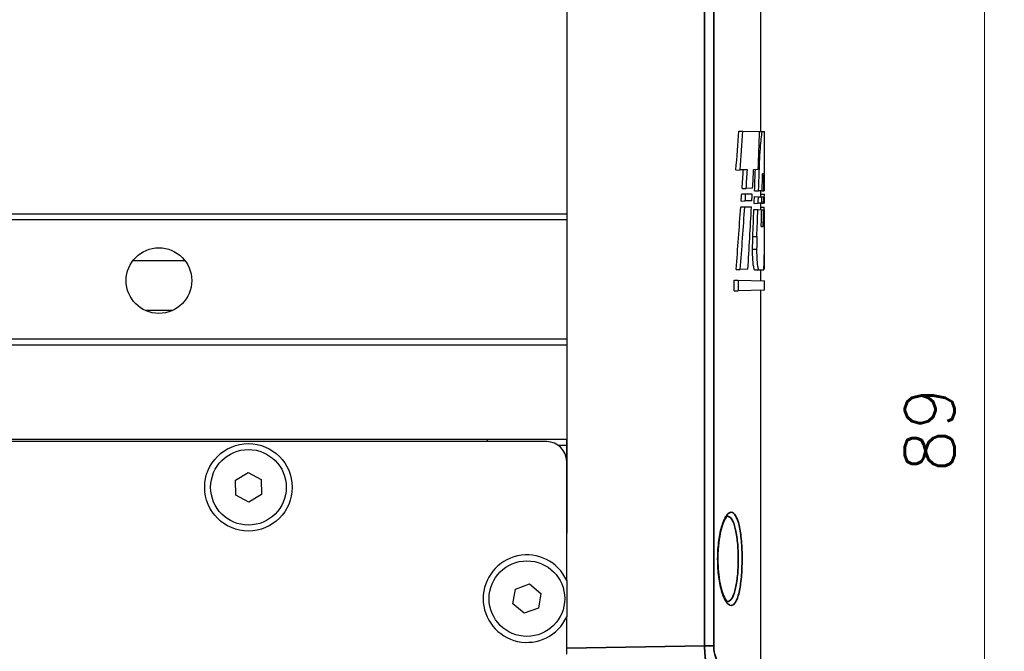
# Model space of a CAD drawing. Header units: millimetres. Extents: x 399 to 6076, y -1991 to 1602.
# Tile 52 of 256: x 4652 to 4702, y -1810 to -1778. Entities that reach past the tile are written whole.
import ezdxf

# ---------------------------------------------------------------- set-up
doc = ezdxf.new("R2010")
doc.units = ezdxf.units.MM
for name, color, linetype, lineweight in [('AM_5', 3, 'Continuous', 25), ('可見 (ISO)', 7, 'Continuous', 25), ('窄部可見 (ISO)', 7, 'Continuous', 35)]:
    doc.layers.add(name, color=color, linetype=linetype, lineweight=lineweight)
doc.styles.add('尺寸標註', font='romans.shx', dxfattribs={"bigfont": 'CHINESET.SHX'})
doc.dimstyles.new('CNS1$0', dxfattribs={"dimtxt": 2.5, "dimasz": 2.5, "dimexe": 1, "dimexo": 1, "dimgap": 1.5, "dimtad": 1, "dimtoh": 1, "dimdec": 1, "dimdsep": 46, "dimtxsty": '尺寸標註', "dimcen": 0, "dimclrd": 2, "dimclre": 2, "dimclrt": 1, "dimadec": 0, "dimazin": 2, "dimtp": 0.1, "dimtm": 0.1, "dimtfac": 0.71, "dimtdec": 1, "dimtmove": 0, "dimatfit": 0, "dimfxl": 0, "dimlwd": 13, "dimlwe": 13, "dimarcsym": 0})

# ---------------------------------------------------------------- blocks, each defined once
blk = doc.blocks.new('*D356')
at = {"layer": 'AM_5', "color": 2, "lineweight": 13}
for p, q in [((4665.007, -1754.144), (4701.655, -1754.144)), ((4700.655, -1840.644), (4700.655, -1756.644)), ((4664.134, -1843.144), (4701.655, -1843.144))]:
    blk.add_line(p, q, dxfattribs=at)
at = {"layer": 'AM_5', "color": 2}
for points in [[(4700.238, -1756.644), (4701.072, -1756.644), (4700.655, -1754.144)], [(4700.238, -1840.644), (4701.072, -1840.644), (4700.655, -1843.144)]]:
    blk.add_solid(points, dxfattribs=at)
at = {"layer": 'Defpoints', "color": 0}
for p in [(4664.007, -1754.144), (4700.655, -1754.144), (4663.134, -1843.144)]:
    blk.add_point(p, dxfattribs=at)
at = {"layer": 'AM_5', "color": 1, "insert": (4697.905, -1798.644), "char_height": 2.5, "attachment_point": 5, "rotation": 90, "style": '尺寸標註'}
blk.add_mtext('89', dxfattribs=at)

msp = doc.modelspace()

# ---------------------------------------------------------------- linework, layer by layer
at = {"layer": '可見 (ISO)'}
for p, q in [((4689.405, -1762.356), (4689.405, -1783.638)), ((4679.655, -1768.141), (4679.655, -1787.794)), ((4688.311, -1783.618), (4688.516, -1783.622)), ((4688.516, -1783.622), (4689.353, -1783.637)), ((4689.353, -1783.637), (4689.487, -1783.639)), ((4689.487, -1783.639), (4689.603, -1783.641)), ((4689.605, -1786.474), (4689.605, -1783.769)), ((4689.314, -1784.745), (4689.368, -1784.745)), ((4688.164, -1785.58), (4688.371, -1785.576)), ((4688.739, -1785.569), (4688.371, -1785.576)), ((4689.283, -1785.56), (4689.051, -1785.564)), ((4689.575, -1785.775), (4689.501, -1785.776)), ((4688.452, -1786.778), (4688.657, -1786.781)), ((4688.473, -1786.511), (4688.678, -1786.507)), ((4688.657, -1786.781), (4688.984, -1786.787)), ((4689.003, -1786.502), (4688.678, -1786.507)), ((4689.092, -1786.92), (4689.294, -1786.924)), ((4689.1, -1786.631), (4689.302, -1786.628)), ((4689.294, -1786.924), (4689.475, -1786.927)), ((4689.482, -1786.625), (4689.302, -1786.628)), ((4689.405, -1786.626), (4689.405, -1786.926)), ((4689.405, -1786.794), (4689.591, -1786.798)), ((4689.475, -1786.927), (4689.561, -1786.929)), ((4689.482, -1786.625), (4689.564, -1786.623)), ((4689.561, -1786.929), (4689.605, -1786.929)), ((4689.605, -1786.623), (4689.564, -1786.623)), ((4688.404, -1787.426), (4688.609, -1787.43)), ((4688.427, -1787.14), (4688.633, -1787.136)), ((4688.609, -1787.43), (4688.947, -1787.436)), ((4688.966, -1787.13), (4688.633, -1787.136)), ((4689.079, -1787.26), (4689.281, -1787.256)), ((4689.467, -1787.253), (4689.281, -1787.256)), ((4689.405, -1787.254), (4689.405, -1787.575)), ((4689.405, -1787.444), (4689.588, -1787.447)), ((4689.467, -1787.253), (4689.556, -1787.251)), ((4689.604, -1787.25), (4689.556, -1787.251)), ((4679.655, -1787.794), (4607.655, -1787.794)), ((4679.655, -1787.794), (4679.655, -1788.094)), ((4689.067, -1787.569), (4689.269, -1787.573)), ((4689.269, -1787.573), (4689.458, -1787.576)), ((4689.458, -1787.576), (4689.55, -1787.578)), ((4689.55, -1787.578), (4689.603, -1787.579)), ((4679.655, -1788.094), (4607.655, -1788.094)), ((4679.655, -1788.094), (4679.655, -1794.094)), ((4689.436, -1788.416), (4689.535, -1788.418)), ((4689.011, -1788.928), (4689.213, -1788.929)), ((4689.002, -1789.56), (4689.204, -1789.561)), ((4688.175, -1790.585), (4688.381, -1790.581)), ((4688.763, -1790.574), (4688.381, -1790.581)), ((4689.318, -1790.616), (4689.117, -1790.619)), ((4689.549, -1790.612), (4689.319, -1790.616)), ((4689.405, -1790.614), (4689.405, -1791.15)), ((4689.559, -1790.561), (4689.604, -1790.56)), ((4688.068, -1791.127), (4688.275, -1791.13)), ((4688.068, -1791.658), (4688.068, -1791.127)), ((4688.275, -1791.13), (4688.275, -1791.655)), ((4688.275, -1791.13), (4689.605, -1791.154)), ((4689.605, -1791.632), (4689.605, -1791.154)), ((4688.068, -1791.658), (4688.275, -1791.655)), ((4689.605, -1791.632), (4688.275, -1791.655)), ((4689.405, -1791.635), (4689.405, -1810.233)), ((4679.655, -1794.094), (4607.655, -1794.094)), ((4679.655, -1794.094), (4679.655, -1794.394)), ((4679.655, -1794.394), (4607.655, -1794.394)), ((4679.655, -1794.394), (4679.655, -1803.844)), ((4679.655, -1799.144), (4607.655, -1799.144)), ((4678.655, -1799.244), (4608.655, -1799.244)), ((4675.655, -1799.144), (4675.655, -1799.244)), ((4679.655, -1800.244), (4679.655, -1799.144)), ((4679.655, -1799.444), (4679.255, -1799.444)), ((4679.655, -1806.228), (4679.655, -1800.244)), ((4662.997, -1801.183), (4663.638, -1800.794)), ((4663.638, -1800.794), (4664.297, -1801.155)), ((4663.014, -1801.934), (4662.997, -1801.183)), ((4664.297, -1801.155), (4664.313, -1801.905)), ((4663.672, -1802.295), (4663.014, -1801.934)), ((4664.313, -1801.905), (4663.672, -1802.295)), ((4676.949, -1807.4), (4677.081, -1806.661)), ((4677.081, -1806.661), (4677.786, -1806.405)), ((4677.786, -1806.405), (4678.361, -1806.888)), ((4678.361, -1806.888), (4678.229, -1807.627)), ((4677.524, -1807.883), (4676.949, -1807.4)), ((4678.229, -1807.627), (4677.524, -1807.883)), ((4679.655, -1809.944), (4679.655, -1808.061))]:
    msp.add_line(p, q, dxfattribs=at)
for centre, radius in [((4659.155, -1791.144), 1.65), ((4663.655, -1801.544), 2.2), ((4663.655, -1801.544), 1.9), ((4677.655, -1807.144), 1.9)]:
    msp.add_circle(centre, radius, dxfattribs=at)
for centre, radius, start, end in [((4678.655, -1800.244), 1, 0, 90), ((4677.655, -1807.144), 2.2, 24.62, 335.38)]:
    msp.add_arc(centre, radius, start, end, dxfattribs=at)
for centre, major_axis, ratio, start_param, end_param in [((4246.454, -1752.243), (442.267, -25.021), 0.951069, 6.263403, 6.268071), ((4244.393, -1752.227), (444.525, -25.149), 0.951069, 6.263777, 6.268404), ((4212.496, -1771.513), (476.418, 26.953), 0.951069, 6.192818, 6.197057), ((4210.18, -1767.918), (478.719, -27.285), 0.951806, 0.018811, 0.022939), ((4231.969, -1756.689), (456.738, -26.032), 0.951806, 6.274464, 6.276623), ((4229.9, -1756.677), (459.004, -26.161), 0.951806, 6.274785, 6.276933), ((4212.596, -1766.389), (476.301, 27.147), 0.951806, 6.179076, 6.181142), ((4212.16, -1767.921), (476.542, -27.161), 0.951806, 0.018621, 0.020975), ((4201.397, -1778.812), (487.491, 27.785), 0.951806, 6.206565, 6.208391), ((4201.823, -1777.983), (487.066, -27.761), 0.951806, 0.041205, 0.043032), ((4643.656, -1755.629), (-0.938, 140.961), 0.324485, 4.484781, 4.487414), ((4643.651, -1755.626), (-0.943, 141.584), 0.3245, 4.485792, 4.48836), ((4643.656, -1766.16), (0.943, 141.576), 0.324483, 4.565882, 4.568332), ((4643.652, -1767.9), (-0.939, 140.967), 0.324499, 4.572462, 4.574891), ((4643.655, -1767.902), (-0.942, 141.578), 0.324488, 4.573096, 4.575464), ((4643.647, -1778.863), (0.942, 141.591), 0.324516, 4.655261, 4.657566), ((4643.654, -1778.109), (-0.942, 141.579), 0.32449, 4.645614, 4.647898), ((4643.656, -1785.337), (-0.855, -223.216), 0.205814, 1.564452, 1.56504), ((4643.658, -1789.072), (0.942, 141.574), 0.324478, 4.727419, 4.729687), ((4199.902, -1789.092), (488.984, 27.87), 0.951806, 6.228672, 6.22899), ((4643.655, -1755.29), (0.935, -142.232), 0.321589, 1.317912, 1.340768), ((4643.655, -1755.29), (0.94, -142.854), 0.321589, 1.319052, 1.341752), ((4216.893, -1766.47), (472.004, 26.902), 0.951806, 6.16979, 6.176773), ((4215.28, -1768.113), (473.425, -26.983), 0.951806, 0.013684, 0.016697), ((4213.29, -1768.11), (475.611, -27.108), 0.951806, 0.013887, 0.01688), ((4210.225, -1778.899), (478.688, 27.062), 0.950998, 6.202937, 6.204779), ((4210.744, -1778.077), (478.17, -27.033), 0.950998, 0.036675, 0.03852), ((4199.622, -1788.769), (489.264, -27.886), 0.951806, 0.062362, 0.062643), ((4199.619, -1789.005), (489.267, 27.886), 0.951806, 6.222178, 6.226432), ((4199.622, -1788.769), (489.264, -27.886), 0.951806, 0.055971, 0.059557)]:
    msp.add_ellipse(centre, major_axis=major_axis, ratio=ratio, start_param=start_param, end_param=end_param, dxfattribs=at)
for points, knots in [([(4689.487, -1783.639), (4689.477, -1783.657), (4689.465, -1783.695), (4689.437, -1783.837), (4689.421, -1783.965), (4689.393, -1784.26), (4689.38, -1784.447), (4689.371, -1784.683), (4689.369, -1784.714), (4689.368, -1784.745)], [-0.231066, -0.231066, -0.231066, -0.231066, -0.1883894, -0.1883894, -0.1255662, -0.1255662, -0.0627831, -0.0627831, -0.053411, -0.053411, -0.053411, -0.053411]), ([(4689.605, -1783.769), (4689.605, -1783.747), (4689.605, -1783.728), (4689.605, -1783.669), (4689.604, -1783.646), (4689.603, -1783.641)], [-0.18809261, -0.18809261, -0.18809261, -0.18809261, -0.17584149, -0.17584149, -0.14486418, -0.14486418, -0.14486418, -0.14486418]), ([(4689.117, -1790.619), (4689.104, -1790.62), (4689.089, -1790.596), (4689.061, -1790.5), (4689.048, -1790.428), (4689.026, -1790.26), (4689.017, -1790.154), (4689.004, -1789.922), (4689.001, -1789.796), (4689.001, -1789.639), (4689.001, -1789.6), (4689.002, -1789.56)], [0.1421247, 0.1421247, 0.1421247, 0.1421247, 0.177904, 0.177904, 0.2136834, 0.2136834, 0.2492251, 0.2492251, 0.2847668, 0.2847668, 0.2963185, 0.2963185, 0.2963185, 0.2963185]), ([(4689.204, -1789.561), (4689.203, -1789.6), (4689.203, -1789.639), (4689.203, -1789.678), (4689.203, -1789.796), (4689.206, -1789.921), (4689.219, -1790.153), (4689.228, -1790.258), (4689.249, -1790.425), (4689.263, -1790.497), (4689.29, -1790.593), (4689.305, -1790.616), (4689.319, -1790.616), (4689.319, -1790.616), (4689.319, -1790.616)], [-0.0115197, -0.0115197, -0.0115197, -0.0115197, 0, 0, 0, 0.0354088, 0.0354088, 0.0708176, 0.0708176, 0.1064609, 0.1064609, 0.1421042, 0.1421042, 0.1426401, 0.1426401, 0.1426401, 0.1426401]), ([(4689.549, -1790.612), (4689.555, -1790.59), (4689.56, -1790.558), (4689.573, -1790.431), (4689.579, -1790.303), (4689.588, -1790.007), (4689.591, -1789.821), (4689.593, -1789.599), (4689.594, -1789.581), (4689.594, -1789.563)], [-0.7207878, -0.7207878, -0.7207878, -0.7207878, -0.6892162, -0.6892162, -0.6265587, -0.6265587, -0.563995, -0.563995, -0.5586618, -0.5586618, -0.5586618, -0.5586618]), ([(4687.741, -1802.998), (4687.741, -1802.998), (4687.735, -1803), (4687.698, -1803.03), (4687.65, -1803.087), (4687.56, -1803.256), (4687.515, -1803.364), (4687.427, -1803.64), (4687.383, -1803.819), (4687.312, -1804.218), (4687.284, -1804.446), (4687.262, -1804.79), (4687.257, -1804.903), (4687.254, -1805.045), (4687.254, -1805.074), (4687.254, -1805.124), (4687.254, -1805.146), (4687.254, -1805.232), (4687.255, -1805.297), (4687.263, -1805.556), (4687.277, -1805.749), (4687.323, -1806.147), (4687.359, -1806.352), (4687.444, -1806.711), (4687.494, -1806.869), (4687.598, -1807.115), (4687.654, -1807.205), (4687.721, -1807.281), (4687.741, -1807.29), (4687.741, -1807.29)], [0.0207169, 0.0207169, 0.0207169, 0.0207169, 0.0486597, 0.0486597, 0.1137949, 0.1137949, 0.1731123, 0.1731123, 0.2422385, 0.2422385, 0.3140264, 0.3140264, 0.3480923, 0.3480923, 0.3567118, 0.3567118, 0.3631759, 0.3631759, 0.3825853, 0.3825853, 0.441293, 0.441293, 0.5111221, 0.5111221, 0.5820149, 0.5820149, 0.6530275, 0.6530275, 0.6994876, 0.6994876, 0.6994876, 0.6994876])]:
    msp.add_open_spline(points, degree=3, knots=knots, dxfattribs=at)
for points in [[(4689.002, -1789.56), (4689.004, -1789.351), (4689.007, -1789.14), (4689.011, -1788.928)], [(4689.213, -1788.929), (4689.209, -1789.141), (4689.206, -1789.352), (4689.204, -1789.561)]]:
    msp.add_open_spline(points, degree=3, dxfattribs=at)
for points, weights in [([(4660.467, -1790.144), (4659.155, -1790.144), (4657.843, -1790.144)], [2.88408998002, 4.75874846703, 2.88408998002]), ([(4659.842, -1792.644), (4659.155, -1792.644), (4658.468, -1792.644)], [1.79251403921, 1.97176544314, 1.79251403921]), ([(4679.655, -1806.228), (4679.655, -1807.144), (4679.655, -1808.061)], [1.2380952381, 1.3619047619, 1.2380952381])]:
    msp.add_rational_spline(points, weights, degree=2, dxfattribs=at)
at = {"layer": '窄部可見 (ISO)'}
for p, q in [((4686.585, -1809.523), (4686.585, -1762.315)), ((4687.051, -1762.315), (4687.051, -1809.523)), ((4679.655, -1809.644), (4686.585, -1809.523)), ((4687.051, -1809.523), (4686.585, -1809.523))]:
    msp.add_line(p, q, dxfattribs=at)
for points, knots in [([(4687.248, -1805.372), (4687.243, -1805.215), (4687.243, -1805.056), (4687.254, -1804.746), (4687.264, -1804.593), (4687.293, -1804.296), (4687.313, -1804.151), (4687.359, -1803.881), (4687.386, -1803.754), (4687.447, -1803.518), (4687.48, -1803.412), (4687.55, -1803.222), (4687.588, -1803.137), (4687.665, -1802.997), (4687.704, -1802.941), (4687.785, -1802.854), (4687.825, -1802.825), (4687.945, -1802.781), (4688.024, -1802.81), (4688.166, -1802.982), (4688.231, -1803.126), (4688.312, -1803.414), (4688.336, -1803.524), (4688.38, -1803.761), (4688.398, -1803.889), (4688.445, -1804.298), (4688.465, -1804.608), (4688.477, -1805.228), (4688.471, -1805.547), (4688.442, -1805.992), (4688.429, -1806.137), (4688.397, -1806.41), (4688.378, -1806.537), (4688.335, -1806.773), (4688.31, -1806.883), (4688.255, -1807.074), (4688.226, -1807.157), (4688.129, -1807.368), (4688.057, -1807.453), (4687.941, -1807.493), (4687.902, -1807.492), (4687.822, -1807.461), (4687.781, -1807.431), (4687.701, -1807.343), (4687.661, -1807.286), (4687.584, -1807.144), (4687.547, -1807.059), (4687.477, -1806.868), (4687.444, -1806.761), (4687.384, -1806.525), (4687.357, -1806.396), (4687.288, -1805.991), (4687.258, -1805.687), (4687.248, -1805.372)], [0, 0, 0, 0, 0.00047265, 0.00047265, 0.0009453, 0.0009453, 0.00141795, 0.00141795, 0.0018906, 0.0018906, 0.00236326, 0.00236326, 0.00283591, 0.00283591, 0.00330856, 0.00330856, 0.00378121, 0.00378121, 0.00472651, 0.00472651, 0.00567181, 0.00567181, 0.00614446, 0.00614446, 0.00661711, 0.00661711, 0.00756242, 0.00756242, 0.00850772, 0.00850772, 0.00898037, 0.00898037, 0.00945302, 0.00945302, 0.00992567, 0.00992567, 0.01039832, 0.01039832, 0.01134362, 0.01134362, 0.01181628, 0.01181628, 0.01228893, 0.01228893, 0.01276158, 0.01276158, 0.01323423, 0.01323423, 0.01370688, 0.01370688, 0.01417953, 0.01417953, 0.01512483, 0.01512483, 0.01512483, 0.01512483]), ([(4687.739, -1807.289), (4687.756, -1807.289), (4687.772, -1807.286), (4687.789, -1807.281), (4687.866, -1807.257), (4687.938, -1807.179), (4688.002, -1807.05), (4688.034, -1806.986), (4688.064, -1806.91), (4688.091, -1806.823), (4688.118, -1806.736), (4688.143, -1806.636), (4688.164, -1806.528), (4688.186, -1806.42), (4688.205, -1806.303), (4688.221, -1806.178), (4688.236, -1806.053), (4688.249, -1805.92), (4688.259, -1805.785), (4688.278, -1805.513), (4688.285, -1805.221), (4688.279, -1804.937), (4688.273, -1804.653), (4688.253, -1804.37), (4688.222, -1804.12), (4688.206, -1803.995), (4688.188, -1803.878), (4688.166, -1803.77), (4688.144, -1803.661), (4688.12, -1803.561), (4688.093, -1803.473), (4688.039, -1803.297), (4687.974, -1803.165), (4687.904, -1803.087), (4687.852, -1803.03), (4687.796, -1803), (4687.739, -1802.999)], [0.003263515, 0.003263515, 0.003263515, 0.003263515, 0.003449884, 0.003449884, 0.003449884, 0.004312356, 0.004312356, 0.004312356, 0.004743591, 0.004743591, 0.004743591, 0.005174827, 0.005174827, 0.005174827, 0.005606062, 0.005606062, 0.005606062, 0.006037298, 0.006037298, 0.006037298, 0.006899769, 0.006899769, 0.006899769, 0.00776224, 0.00776224, 0.00776224, 0.008193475, 0.008193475, 0.008193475, 0.008624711, 0.008624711, 0.008624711, 0.009487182, 0.009487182, 0.009487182, 0.010118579, 0.010118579, 0.010118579, 0.010118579]), ([(4686.83, -1810.769), (4686.8, -1810.77), (4686.77, -1810.738), (4686.741, -1810.676), (4686.727, -1810.646), (4686.713, -1810.608), (4686.7, -1810.564), (4686.687, -1810.522), (4686.675, -1810.472), (4686.664, -1810.418), (4686.664, -1810.416), (4686.663, -1810.413), (4686.663, -1810.411), (4686.652, -1810.356), (4686.642, -1810.296), (4686.633, -1810.231), (4686.623, -1810.164), (4686.615, -1810.09), (4686.608, -1810.014), (4686.594, -1809.86), (4686.586, -1809.693), (4686.585, -1809.523)], [0, 0, 0, 0, 0.000492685, 0.000492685, 0.000492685, 0.000739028, 0.000739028, 0.000739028, 0.000974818, 0.000974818, 0.000974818, 0.000985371, 0.000985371, 0.000985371, 0.001221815, 0.001221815, 0.001221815, 0.00147044, 0.00147044, 0.00147044, 0.001970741, 0.001970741, 0.001970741, 0.001970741]), ([(4687.051, -1809.523), (4687.051, -1809.728), (4687.08, -1809.926), (4687.128, -1810.061), (4687.151, -1810.129), (4687.178, -1810.181), (4687.207, -1810.217), (4687.237, -1810.252), (4687.267, -1810.27), (4687.298, -1810.269)], [0, 0, 0, 0, 0.000612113, 0.000612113, 0.000612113, 0.00091817, 0.00091817, 0.00091817, 0.001224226, 0.001224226, 0.001224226, 0.001224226])]:
    msp.add_open_spline(points, degree=3, knots=knots, dxfattribs=at)
msp.add_rational_spline([(4687.248, -1805.372), (4687.257, -1805.369), (4687.257, -1805.366)], [1.00000251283, 0.927342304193, 0.880933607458], degree=2, dxfattribs=at)

# ---------------------------------------------------------------- dimensions: what is measured, and where the dimension line sits
at = {"layer": 'AM_5'}
dim = msp.add_linear_dim(base=(4700.655, -1754.144), p1=(4663.134, -1843.144), p2=(4664.007, -1754.144), angle=90, dimstyle='CNS1$0', override={"dimtix": 1, "dimfxl": 4, "dimarcsym": 1}, dxfattribs=at)
dim.commit()
dim.dimension.update_dxf_attribs({"geometry": '*D356', "text_midpoint": (4697.905, -1798.644)})

doc.saveas('drawing.dxf')
